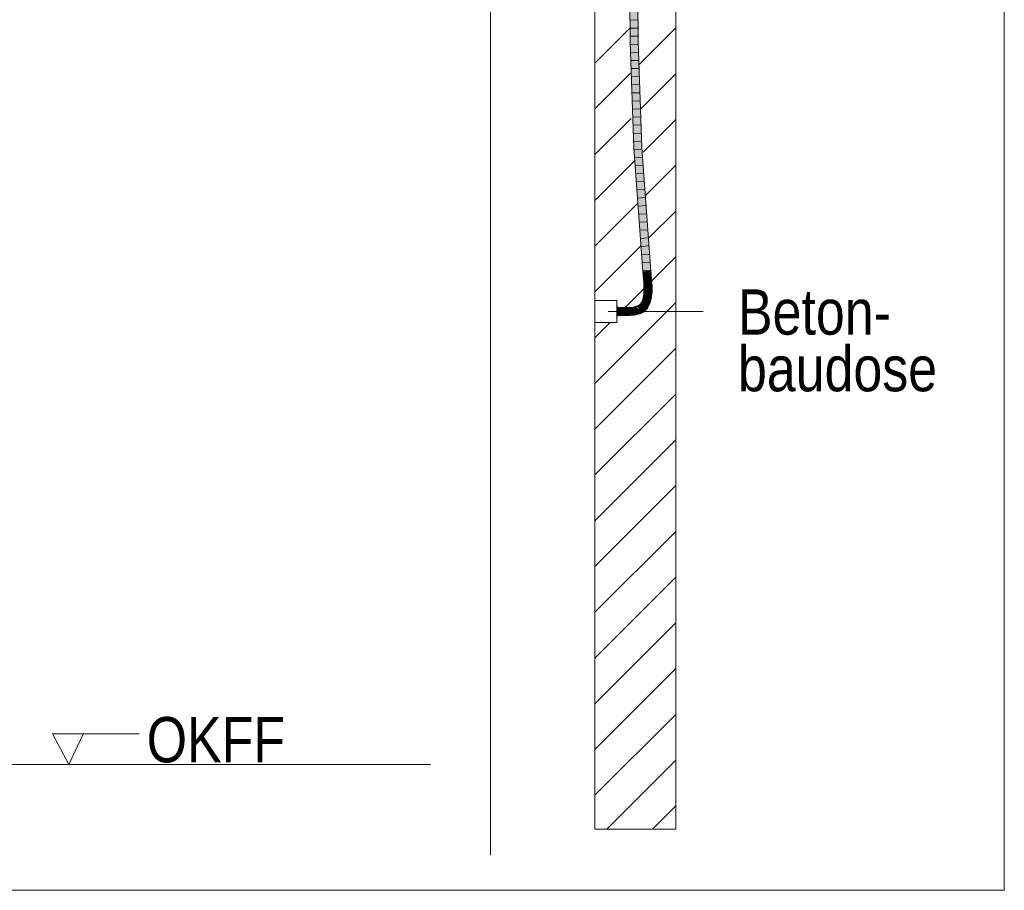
# Model space of a CAD drawing. Extents: x -620 to 300, y 62 to 1107.
# Tile 136 of 256: x 237 to 268, y 616 to 643. Entities that reach past the tile are written whole.
import ezdxf
from ezdxf.lldxf.tags import DXFTag

# ---------------------------------------------------------------- set-up
doc = ezdxf.new("R2010")
doc.units = 0
doc.layers.get('0').update_dxf_attribs({"lineweight": 35})
for name, color, linetype, lineweight, true_color in [('E_Betonbaudose', 1, 'Continuous', 13, 0xff0000), ('E_Detail_Beschriftung', 7, 'Continuous', 13, 0x009900), ('E_Detail_Wandschraffur', 7, 'Continuous', 5, 0xc0c0c0), ('E_Leerrohr 25-A06G9G0X8I', 7, 'Continuous', 9, 0xff8000), ('E_Leerrohr 25-Shading', 7, 'Continuous', 9, 0xff8000)]:
    doc.layers.add(name, color=color, linetype=linetype, lineweight=lineweight, true_color=true_color)
doc.layers.add('E_Detail_Linie_Text_Bem', color=7, linetype='Continuous', lineweight=13)
doc.styles.get("Standard").update_dxf_attribs({"font": 'ARIALN.TTF'})
tags = doc.linetypes.add('fein_strichliert', pattern=[4, 1, -2, 1]).pattern_tags.tags
tags[8:9] = [DXFTag(74, 4), DXFTag(75, 0), DXFTag(340, '0'), DXFTag(46, 0.0), DXFTag(50, 0.0), DXFTag(44, 0.0), DXFTag(45, 0.0)]
tags[6:7] = [DXFTag(74, 4), DXFTag(75, 0), DXFTag(340, '0'), DXFTag(46, 0.0), DXFTag(50, 0.0), DXFTag(44, 0.0), DXFTag(45, 0.0)]
tags[4:5] = [DXFTag(74, 4), DXFTag(75, 0), DXFTag(340, '0'), DXFTag(46, 0.0), DXFTag(50, 0.0), DXFTag(44, 0.0), DXFTag(45, 0.0)]
tags = doc.linetypes.add('fein_strichliert-A06G9G0V8I', pattern=[4, 1, -2, 1]).pattern_tags.tags
tags[8:9] = [DXFTag(74, 4), DXFTag(75, 0), DXFTag(340, '0'), DXFTag(46, 0.0), DXFTag(50, 0.0), DXFTag(44, 0.0), DXFTag(45, 0.0)]
tags[6:7] = [DXFTag(74, 4), DXFTag(75, 0), DXFTag(340, '0'), DXFTag(46, 0.0), DXFTag(50, 0.0), DXFTag(44, 0.0), DXFTag(45, 0.0)]
tags[4:5] = [DXFTag(74, 4), DXFTag(75, 0), DXFTag(340, '0'), DXFTag(46, 0.0), DXFTag(50, 0.0), DXFTag(44, 0.0), DXFTag(45, 0.0)]
tags = doc.linetypes.add('STRICHPUNKT2-A06G9G0Y8I', pattern=[12.7, 6.35, -3.175, 0, -3.175]).pattern_tags.tags
tags[10:11] = [DXFTag(74, 4), DXFTag(75, 0), DXFTag(340, '0'), DXFTag(46, 0.0), DXFTag(50, 0.0), DXFTag(44, 0.0), DXFTag(45, 0.0)]
tags[8:9] = [DXFTag(74, 4), DXFTag(75, 0), DXFTag(340, '0'), DXFTag(46, 0.0), DXFTag(50, 0.0), DXFTag(44, 0.0), DXFTag(45, 0.0)]
tags[6:7] = [DXFTag(74, 4), DXFTag(75, 0), DXFTag(340, '0'), DXFTag(46, 0.0), DXFTag(50, 0.0), DXFTag(44, 0.0), DXFTag(45, 0.0)]
tags[4:5] = [DXFTag(74, 4), DXFTag(75, 0), DXFTag(340, '0'), DXFTag(46, 0.0), DXFTag(50, 0.0), DXFTag(44, 0.0), DXFTag(45, 0.0)]

# ---------------------------------------------------------------- blocks, each defined once
blk = doc.blocks.new('Shading-A06G9FMP8I', base_point=(188.199, 722.684))
at = {"layer": 'E_Leerrohr 25-Shading', "color": 43, "true_color": 0xd7ab7f}
for points in [[(256.239, 644.302), (256.246, 642.156), (256.275, 644.588), (256.282, 642.157)], [(256.452, 644.38), (256.459, 642.16), (256.49, 644.008), (256.496, 642.161)], [(256.361, 638.877), (256.398, 638.879), (256.246, 642.156), (256.282, 642.157)], [(256.574, 638.889), (256.611, 638.891), (256.459, 642.16), (256.496, 642.161)], [(256.642, 635.073), (256.679, 635.076), (256.361, 638.877), (256.398, 638.879)], [(256.855, 635.089), (256.891, 635.092), (256.574, 638.889), (256.611, 638.891)], [(256.664, 634.827), (256.7, 634.83), (256.642, 635.073), (256.679, 635.076)], [(256.671, 634.71), (256.708, 634.712), (256.664, 634.827), (256.7, 634.83)], [(256.876, 634.844), (256.913, 634.847), (256.855, 635.089), (256.891, 635.092)], [(256.885, 634.721), (256.921, 634.723), (256.876, 634.844), (256.913, 634.847)], [(256.708, 634.712), (256.671, 634.71), (256.71, 634.636), (256.674, 634.634)], [(256.674, 634.634), (256.676, 634.595), (256.71, 634.636), (256.711, 634.596)], [(256.71, 634.523), (256.677, 634.523), (256.707, 634.452), (256.675, 634.454)], [(256.711, 634.596), (256.676, 634.595), (256.71, 634.523), (256.677, 634.523)], [(256.712, 634.523), (256.71, 634.523), (256.709, 634.452), (256.707, 634.452)], [(256.709, 634.452), (256.712, 634.452), (256.712, 634.523), (256.713, 634.523)], [(256.712, 634.596), (256.711, 634.596), (256.712, 634.523), (256.71, 634.523)], [(256.712, 634.523), (256.713, 634.523), (256.712, 634.596), (256.713, 634.596)], [(256.885, 634.721), (256.888, 634.647), (256.921, 634.723), (256.924, 634.649)], [(256.888, 634.647), (256.889, 634.601), (256.924, 634.649), (256.926, 634.602)], [(256.888, 634.445), (256.925, 634.443), (256.89, 634.522), (256.927, 634.522)], [(256.89, 634.522), (256.927, 634.522), (256.889, 634.601), (256.926, 634.602)], [(256.662, 634.211), (256.642, 634.217), (256.643, 634.164), (256.627, 634.17)], [(256.679, 634.264), (256.655, 634.269), (256.662, 634.211), (256.642, 634.217)], [(256.665, 634.21), (256.662, 634.211), (256.645, 634.163), (256.643, 634.164)], [(256.665, 634.21), (256.645, 634.163), (256.67, 634.209), (256.651, 634.161)], [(256.67, 634.209), (256.651, 634.161), (256.674, 634.208), (256.655, 634.16)], [(256.692, 634.322), (256.664, 634.326), (256.679, 634.264), (256.655, 634.269)], [(256.674, 634.208), (256.655, 634.16), (256.675, 634.207), (256.657, 634.159)], [(256.675, 634.207), (256.657, 634.159), (256.677, 634.207), (256.659, 634.158)], [(256.677, 634.207), (256.659, 634.158), (256.677, 634.207), (256.66, 634.158)], [(256.66, 634.158), (256.661, 634.157), (256.677, 634.207)], [(256.681, 634.263), (256.679, 634.264), (256.665, 634.21), (256.662, 634.211)], [(256.701, 634.385), (256.671, 634.388), (256.692, 634.322), (256.664, 634.326)], [(256.681, 634.263), (256.665, 634.21), (256.685, 634.263), (256.67, 634.209)], [(256.685, 634.263), (256.67, 634.209), (256.689, 634.262), (256.674, 634.208)], [(256.707, 634.452), (256.675, 634.454), (256.701, 634.385), (256.671, 634.388)], [(256.689, 634.262), (256.674, 634.208), (256.69, 634.262), (256.675, 634.207)], [(256.69, 634.262), (256.675, 634.207), (256.691, 634.262), (256.677, 634.207)], [(256.677, 634.207), (256.677, 634.207), (256.691, 634.262)], [(256.694, 634.322), (256.692, 634.322), (256.681, 634.263), (256.679, 634.264)], [(256.694, 634.322), (256.681, 634.263), (256.698, 634.321), (256.685, 634.263)], [(256.698, 634.321), (256.685, 634.263), (256.7, 634.321), (256.689, 634.262)], [(256.7, 634.321), (256.689, 634.262), (256.701, 634.321), (256.69, 634.262)], [(256.69, 634.262), (256.691, 634.262), (256.701, 634.321)], [(256.703, 634.385), (256.701, 634.385), (256.694, 634.322), (256.692, 634.322)], [(256.703, 634.385), (256.694, 634.322), (256.706, 634.385), (256.698, 634.321)], [(256.706, 634.385), (256.698, 634.321), (256.708, 634.385), (256.7, 634.321)], [(256.7, 634.321), (256.701, 634.321), (256.708, 634.385)], [(256.709, 634.452), (256.707, 634.452), (256.703, 634.385), (256.701, 634.385)], [(256.709, 634.452), (256.703, 634.385), (256.711, 634.452), (256.706, 634.385)], [(256.706, 634.385), (256.708, 634.385), (256.711, 634.452), (256.712, 634.452)], [(256.848, 634.159), (256.883, 634.149), (256.864, 634.226), (256.9, 634.219)], [(256.864, 634.226), (256.9, 634.219), (256.876, 634.297), (256.912, 634.292)], [(256.876, 634.297), (256.912, 634.292), (256.884, 634.37), (256.92, 634.367)], [(256.884, 634.37), (256.92, 634.367), (256.888, 634.445), (256.925, 634.443)], [(255.975, 633.958), (255.847, 633.959), (255.975, 633.948), (255.847, 633.959)], [(255.847, 633.959), (255.847, 633.923), (255.975, 633.948), (255.974, 633.922)], [(256.104, 633.92), (256.042, 633.943), (255.974, 633.922), (255.975, 633.948)], [(256.104, 633.957), (255.975, 633.958), (256.104, 633.955), (255.975, 633.957)], [(256.042, 633.943), (256.003, 633.957), (255.975, 633.948), (255.975, 633.957)], [(256.104, 633.955), (256.003, 633.957), (256.104, 633.946)], [(256.104, 633.946), (256.003, 633.957), (256.104, 633.938), (256.042, 633.943)], [(256.042, 633.943), (256.104, 633.92), (256.104, 633.938)], [(256.173, 633.942), (256.229, 633.96), (256.104, 633.955), (256.217, 633.959)], [(256.217, 633.959), (256.104, 633.957), (256.104, 633.955)], [(256.173, 633.942), (256.104, 633.955), (256.104, 633.946)], [(256.104, 633.946), (256.104, 633.938), (256.173, 633.942), (256.152, 633.935)], [(256.152, 633.935), (256.104, 633.938), (256.128, 633.928), (256.104, 633.928)], [(256.128, 633.928), (256.104, 633.92), (256.231, 633.926), (256.231, 633.923)], [(256.104, 633.928), (256.104, 633.92), (256.128, 633.928)], [(256.152, 633.935), (256.128, 633.928), (256.23, 633.932), (256.231, 633.926)], [(256.23, 633.932), (256.23, 633.938), (256.152, 633.935), (256.173, 633.942)], [(256.23, 633.938), (256.229, 633.96), (256.173, 633.942)], [(256.343, 633.97), (256.229, 633.96), (256.347, 633.941), (256.23, 633.938)], [(256.347, 633.941), (256.23, 633.938), (256.348, 633.937), (256.23, 633.932)], [(256.348, 633.937), (256.23, 633.932), (256.348, 633.934), (256.231, 633.926)], [(256.231, 633.926), (256.231, 633.923), (256.348, 633.934)], [(256.37, 633.944), (256.445, 633.993), (256.347, 633.941), (256.343, 633.97)], [(256.363, 633.94), (256.37, 633.944), (256.348, 633.937), (256.347, 633.941)], [(256.348, 633.934), (256.357, 633.936), (256.348, 633.937), (256.363, 633.94)], [(256.348, 633.937), (256.348, 633.934), (256.348, 633.934)], [(256.423, 633.961), (256.357, 633.936), (256.452, 633.964), (256.454, 633.957)], [(256.363, 633.94), (256.357, 633.936), (256.372, 633.942)], [(256.386, 633.947), (256.37, 633.944), (256.372, 633.942), (256.363, 633.94)], [(256.45, 633.971), (256.445, 633.993), (256.386, 633.947), (256.37, 633.944)], [(256.45, 633.971), (256.423, 633.961), (256.452, 633.964)], [(256.479, 634.005), (256.445, 633.993), (256.484, 633.993), (256.45, 633.971)], [(256.487, 633.974), (256.464, 633.98), (256.452, 633.964), (256.45, 633.971)], [(256.491, 633.972), (256.487, 633.974), (256.453, 633.961), (256.452, 633.964)], [(256.454, 633.957), (256.493, 633.972), (256.453, 633.961), (256.491, 633.972)], [(256.484, 633.993), (256.464, 633.98), (256.488, 633.985)], [(256.488, 633.985), (256.464, 633.98), (256.492, 633.975), (256.487, 633.974)], [(256.511, 634.021), (256.479, 634.005), (256.512, 634.019), (256.484, 633.993)], [(256.519, 634.009), (256.484, 633.993), (256.52, 634.005)], [(256.52, 634.005), (256.484, 633.993), (256.522, 634.002), (256.5, 633.995)], [(256.5, 633.995), (256.484, 633.993), (256.486, 633.99)], [(256.488, 633.985), (256.526, 633.996), (256.486, 633.99), (256.5, 633.995)], [(256.492, 633.975), (256.487, 633.974), (256.493, 633.973), (256.491, 633.972)], [(256.526, 633.996), (256.488, 633.985), (256.529, 633.991), (256.492, 633.975)], [(256.497, 634.006), (256.491, 634), (256.517, 634.012), (256.519, 634.009)], [(256.491, 633.972), (256.493, 633.972), (256.493, 633.973)], [(256.529, 633.991), (256.492, 633.975), (256.53, 633.99), (256.493, 633.973)], [(256.517, 634.012), (256.515, 634.015), (256.497, 634.006), (256.503, 634.011)], [(256.5, 633.995), (256.526, 633.996), (256.522, 634.002)], [(256.515, 634.015), (256.512, 634.019), (256.503, 634.011)], [(256.516, 634.024), (256.511, 634.021), (256.512, 634.019)], [(256.513, 634.021), (256.512, 634.019), (256.537, 634.026), (256.516, 634.015)], [(256.516, 634.015), (256.512, 634.019), (256.515, 634.015)], [(256.539, 634.033), (256.541, 634.042), (256.513, 634.021), (256.516, 634.024)], [(256.513, 634.021), (256.537, 634.026), (256.539, 634.033)], [(256.515, 634.015), (256.517, 634.012), (256.516, 634.015), (256.519, 634.013)], [(256.537, 634.026), (256.516, 634.015), (256.536, 634.022), (256.519, 634.013)], [(256.519, 634.013), (256.517, 634.012), (256.521, 634.01), (256.519, 634.009)], [(256.536, 634.022), (256.519, 634.013), (256.536, 634.017), (256.521, 634.01)], [(256.521, 634.01), (256.519, 634.009), (256.524, 634.007), (256.52, 634.005)], [(256.524, 634.007), (256.52, 634.005), (256.527, 634.004), (256.522, 634.002)], [(256.536, 634.017), (256.521, 634.01), (256.535, 634.013), (256.524, 634.007)], [(256.522, 634.002), (256.526, 633.996), (256.527, 634.004), (256.532, 633.999)], [(256.535, 634.013), (256.524, 634.007), (256.534, 634.008), (256.527, 634.004)], [(256.526, 633.996), (256.529, 633.991), (256.532, 633.999), (256.53, 633.992)], [(256.534, 634.008), (256.527, 634.004), (256.533, 634.003), (256.529, 634.001)], [(256.529, 634.001), (256.532, 633.999), (256.533, 634.003)], [(256.529, 633.991), (256.53, 633.99), (256.53, 633.992)], [(256.564, 634.013), (256.563, 634.014), (256.53, 633.992), (256.532, 633.999)], [(256.53, 633.99), (256.564, 634.013), (256.53, 633.992)], [(256.533, 634.003), (256.532, 633.999), (256.56, 634.018), (256.563, 634.014)], [(256.558, 634.021), (256.534, 634.008), (256.56, 634.018), (256.533, 634.003)], [(256.556, 634.024), (256.535, 634.013), (256.558, 634.021), (256.534, 634.008)], [(256.553, 634.026), (256.536, 634.017), (256.556, 634.024), (256.535, 634.013)], [(256.549, 634.032), (256.537, 634.026), (256.551, 634.029), (256.536, 634.022)], [(256.551, 634.029), (256.536, 634.022), (256.553, 634.026), (256.536, 634.017)], [(256.539, 634.033), (256.537, 634.026), (256.545, 634.036), (256.549, 634.032)], [(256.545, 634.036), (256.541, 634.042), (256.539, 634.033)], [(256.541, 634.042), (256.566, 634.06), (256.554, 634.054), (256.566, 634.063)], [(256.541, 634.042), (256.566, 634.06), (256.541, 634.042)], [(256.541, 634.042), (256.546, 634.037), (256.566, 634.06), (256.567, 634.052)], [(256.546, 634.037), (256.541, 634.042), (256.545, 634.036)], [(256.545, 634.036), (256.549, 634.032), (256.546, 634.037), (256.551, 634.033)], [(256.567, 634.052), (256.546, 634.037), (256.567, 634.045), (256.551, 634.033)], [(256.551, 634.033), (256.549, 634.032), (256.554, 634.031), (256.551, 634.029)], [(256.567, 634.045), (256.551, 634.033), (256.568, 634.041), (256.554, 634.031)], [(256.554, 634.031), (256.551, 634.029), (256.557, 634.029), (256.553, 634.026)], [(256.557, 634.029), (256.553, 634.026), (256.559, 634.026), (256.556, 634.024)], [(256.566, 634.063), (256.566, 634.066), (256.554, 634.054)], [(256.568, 634.041), (256.554, 634.031), (256.568, 634.037), (256.557, 634.029)], [(256.559, 634.026), (256.556, 634.024), (256.562, 634.024), (256.558, 634.021)], [(256.568, 634.037), (256.557, 634.029), (256.568, 634.033), (256.559, 634.026)], [(256.562, 634.024), (256.558, 634.021), (256.565, 634.022), (256.56, 634.018)], [(256.568, 634.033), (256.559, 634.026), (256.568, 634.029), (256.562, 634.024)], [(256.565, 634.022), (256.56, 634.018), (256.567, 634.02), (256.562, 634.016)], [(256.568, 634.029), (256.562, 634.024), (256.569, 634.025), (256.565, 634.022)], [(256.562, 634.016), (256.563, 634.014), (256.567, 634.02), (256.569, 634.018)], [(256.563, 634.014), (256.564, 634.013), (256.569, 634.018)], [(256.569, 634.025), (256.565, 634.022), (256.569, 634.022), (256.567, 634.02)], [(256.595, 634.091), (256.589, 634.095), (256.568, 634.064), (256.566, 634.066)], [(256.568, 634.064), (256.566, 634.066), (256.566, 634.063)], [(256.566, 634.06), (256.57, 634.063), (256.566, 634.063), (256.568, 634.064)], [(256.575, 634.058), (256.57, 634.063), (256.567, 634.052), (256.566, 634.06)], [(256.567, 634.052), (256.567, 634.045), (256.575, 634.058), (256.58, 634.054)], [(256.58, 634.054), (256.567, 634.045), (256.582, 634.052), (256.568, 634.041)], [(256.567, 634.02), (256.569, 634.018), (256.569, 634.022)], [(256.597, 634.089), (256.595, 634.091), (256.57, 634.063), (256.568, 634.064)], [(256.582, 634.052), (256.568, 634.041), (256.584, 634.049), (256.568, 634.037)], [(256.584, 634.049), (256.568, 634.037), (256.587, 634.047), (256.568, 634.033)], [(256.587, 634.047), (256.568, 634.033), (256.589, 634.045), (256.568, 634.029)], [(256.589, 634.045), (256.568, 634.029), (256.591, 634.044), (256.569, 634.025)], [(256.591, 634.044), (256.569, 634.025), (256.592, 634.042), (256.569, 634.022)], [(256.569, 634.022), (256.569, 634.018), (256.592, 634.042), (256.593, 634.042)], [(256.597, 634.089), (256.57, 634.063), (256.603, 634.086), (256.575, 634.058)], [(256.603, 634.086), (256.575, 634.058), (256.607, 634.082), (256.58, 634.054)], [(256.607, 634.082), (256.58, 634.054), (256.61, 634.081), (256.582, 634.052)], [(256.61, 634.081), (256.582, 634.052), (256.612, 634.079), (256.584, 634.049)], [(256.612, 634.079), (256.584, 634.049), (256.615, 634.078), (256.587, 634.047)], [(256.615, 634.078), (256.587, 634.047), (256.617, 634.076), (256.589, 634.045)], [(256.62, 634.124), (256.609, 634.13), (256.595, 634.091), (256.589, 634.095)], [(256.617, 634.076), (256.589, 634.045), (256.618, 634.075), (256.591, 634.044)], [(256.618, 634.075), (256.591, 634.044), (256.619, 634.075), (256.592, 634.042)], [(256.592, 634.042), (256.593, 634.042), (256.619, 634.075)], [(256.622, 634.123), (256.62, 634.124), (256.597, 634.089), (256.595, 634.091)], [(256.622, 634.123), (256.597, 634.089), (256.628, 634.12), (256.603, 634.086)], [(256.628, 634.12), (256.603, 634.086), (256.633, 634.118), (256.607, 634.082)], [(256.633, 634.118), (256.607, 634.082), (256.635, 634.116), (256.61, 634.081)], [(256.643, 634.164), (256.627, 634.17), (256.62, 634.124), (256.609, 634.13)], [(256.635, 634.116), (256.61, 634.081), (256.637, 634.115), (256.612, 634.079)], [(256.637, 634.115), (256.612, 634.079), (256.639, 634.114), (256.615, 634.078)], [(256.639, 634.114), (256.615, 634.078), (256.641, 634.114), (256.617, 634.076)], [(256.641, 634.114), (256.617, 634.076), (256.642, 634.113), (256.618, 634.075)], [(256.618, 634.075), (256.619, 634.075), (256.642, 634.113)], [(256.645, 634.163), (256.643, 634.164), (256.622, 634.123), (256.62, 634.124)], [(256.645, 634.163), (256.622, 634.123), (256.651, 634.161), (256.628, 634.12)], [(256.651, 634.161), (256.628, 634.12), (256.655, 634.16), (256.633, 634.118)], [(256.655, 634.16), (256.633, 634.118), (256.657, 634.159), (256.635, 634.116)], [(256.657, 634.159), (256.635, 634.116), (256.659, 634.158), (256.637, 634.115)], [(256.659, 634.158), (256.637, 634.115), (256.66, 634.158), (256.639, 634.114)], [(256.66, 634.158), (256.639, 634.114), (256.661, 634.157), (256.641, 634.114)], [(256.641, 634.114), (256.642, 634.113), (256.661, 634.157)], [(256.724, 633.923), (256.676, 633.877), (256.737, 633.912), (256.677, 633.875)], [(256.677, 633.875), (256.699, 633.848), (256.737, 633.912), (256.751, 633.898)], [(256.791, 633.953), (256.735, 633.936), (256.737, 633.912), (256.724, 633.923)], [(256.76, 633.969), (256.735, 633.936), (256.744, 633.943)], [(256.776, 633.968), (256.735, 633.936), (256.794, 633.956), (256.791, 633.953)], [(256.796, 633.955), (256.791, 633.953), (256.751, 633.898), (256.737, 633.912)], [(256.744, 633.943), (256.75, 633.948), (256.765, 633.975), (256.766, 633.974)], [(256.744, 633.943), (256.765, 633.975), (256.76, 633.969)], [(256.758, 633.961), (256.75, 633.948), (256.755, 633.952)], [(256.77, 633.972), (256.766, 633.974), (256.755, 633.952), (256.758, 633.961)], [(256.77, 633.972), (256.755, 633.952), (256.766, 633.96)], [(256.774, 633.99), (256.765, 633.975), (256.766, 633.974)], [(256.766, 633.974), (256.771, 633.978), (256.774, 633.99)], [(256.771, 633.978), (256.766, 633.974), (256.77, 633.972)], [(256.776, 633.968), (256.77, 633.972), (256.766, 633.96)], [(256.776, 633.968), (256.829, 634.017), (256.77, 633.972), (256.771, 633.978)], [(256.771, 633.978), (256.829, 634.017), (256.774, 633.99), (256.799, 634.033)], [(256.771, 633.978), (256.774, 633.99), (256.774, 633.99)], [(256.829, 634.017), (256.776, 633.968), (256.798, 633.959), (256.794, 633.956)], [(256.791, 633.953), (256.796, 633.955), (256.794, 633.956)], [(256.794, 633.956), (256.796, 633.955), (256.798, 633.959)], [(256.829, 634.017), (256.798, 633.959), (256.832, 634.016)], [(256.826, 634.094), (256.799, 634.033), (256.835, 634.024), (256.829, 634.017)], [(256.826, 634.094), (256.86, 634.081), (256.848, 634.159), (256.883, 634.149)], [(256.826, 634.094), (256.835, 634.024), (256.86, 634.081)], [(256.829, 634.017), (256.832, 634.016), (256.835, 634.024)], [(255.847, 633.746), (255.847, 633.709), (255.973, 633.745), (255.972, 633.708)], [(255.973, 633.745), (255.972, 633.708), (256.106, 633.743), (256.106, 633.707)], [(256.106, 633.743), (256.106, 633.707), (256.241, 633.747), (256.243, 633.71)], [(256.375, 633.759), (256.241, 633.747), (256.379, 633.733), (256.243, 633.711)], [(256.243, 633.711), (256.243, 633.71), (256.379, 633.733), (256.381, 633.723)], [(256.499, 633.786), (256.375, 633.759), (256.501, 633.778), (256.379, 633.733)], [(256.379, 633.733), (256.381, 633.723), (256.501, 633.778), (256.508, 633.751)], [(256.532, 633.798), (256.499, 633.786), (256.501, 633.778)], [(256.563, 633.809), (256.532, 633.798), (256.508, 633.751), (256.501, 633.778)], [(256.563, 633.809), (256.508, 633.751), (256.577, 633.775)], [(256.563, 633.809), (256.577, 633.775), (256.62, 633.838), (256.639, 633.806)], [(256.668, 633.871), (256.62, 633.838), (256.699, 633.848), (256.639, 633.806)], [(256.676, 633.877), (256.668, 633.871), (256.677, 633.875)], [(256.668, 633.871), (256.699, 633.848), (256.677, 633.875)]]:
    blk.add_solid(points, dxfattribs=at)
at = {"layer": 'E_Leerrohr 25-Shading', "color": 31, "true_color": 0xfabd7f}
for points in [[(256.275, 644.588), (256.282, 642.157), (256.363, 644.62), (256.371, 642.159)], [(256.363, 644.62), (256.371, 642.159), (256.452, 644.38), (256.459, 642.16)], [(256.398, 638.879), (256.486, 638.884), (256.282, 642.157), (256.371, 642.159)], [(256.371, 642.159), (256.451, 639.881), (256.459, 642.16)], [(256.451, 639.881), (256.486, 638.884), (256.459, 642.16), (256.574, 638.889)], [(256.679, 635.076), (256.767, 635.083), (256.398, 638.879), (256.486, 638.884)], [(256.486, 638.884), (256.626, 636.985), (256.574, 638.889)], [(256.626, 636.985), (256.767, 635.083), (256.574, 638.889), (256.855, 635.089)], [(256.7, 634.83), (256.788, 634.837), (256.679, 635.076), (256.767, 635.083)], [(256.708, 634.712), (256.796, 634.716), (256.7, 634.83), (256.788, 634.837)], [(256.767, 635.083), (256.788, 634.837), (256.855, 635.089), (256.872, 634.844)], [(256.788, 634.837), (256.796, 634.716), (256.872, 634.844), (256.882, 634.721)], [(256.872, 634.844), (256.876, 634.844), (256.855, 635.089)], [(256.882, 634.721), (256.885, 634.721), (256.872, 634.844), (256.876, 634.844)], [(256.713, 634.596), (256.801, 634.599), (256.708, 634.712), (256.796, 634.716)], [(256.712, 634.452), (256.8, 634.449), (256.713, 634.523), (256.802, 634.523)], [(256.713, 634.523), (256.802, 634.523), (256.713, 634.596), (256.801, 634.599)], [(256.796, 634.716), (256.801, 634.599), (256.798, 634.716), (256.805, 634.599)], [(256.798, 634.716), (256.888, 634.647), (256.882, 634.721)], [(256.798, 634.716), (256.805, 634.599), (256.888, 634.647), (256.889, 634.601)], [(256.802, 634.523), (256.8, 634.449), (256.805, 634.522), (256.807, 634.448)], [(256.801, 634.599), (256.802, 634.523), (256.802, 634.599), (256.805, 634.522)], [(256.802, 634.599), (256.805, 634.522), (256.805, 634.599), (256.809, 634.522)], [(256.809, 634.522), (256.89, 634.522), (256.805, 634.599), (256.889, 634.601)], [(256.805, 634.522), (256.807, 634.448), (256.809, 634.522), (256.811, 634.448)], [(256.811, 634.448), (256.888, 634.445), (256.809, 634.522), (256.89, 634.522)], [(256.888, 634.647), (256.885, 634.721), (256.882, 634.721)], [(256.661, 634.157), (256.744, 634.126), (256.677, 634.207), (256.762, 634.183)], [(256.677, 634.207), (256.762, 634.183), (256.691, 634.262), (256.777, 634.244)], [(256.691, 634.262), (256.777, 634.244), (256.701, 634.321), (256.788, 634.309)], [(256.701, 634.321), (256.788, 634.309), (256.708, 634.385), (256.796, 634.377)], [(256.708, 634.385), (256.796, 634.377), (256.712, 634.452), (256.8, 634.449)], [(256.777, 634.244), (256.762, 634.183), (256.765, 634.182)], [(256.768, 634.181), (256.779, 634.244), (256.765, 634.182), (256.777, 634.244)], [(256.773, 634.18), (256.782, 634.243), (256.768, 634.181), (256.779, 634.244)], [(256.783, 634.177), (256.791, 634.241), (256.773, 634.18), (256.782, 634.243)], [(256.788, 634.309), (256.777, 634.244), (256.779, 634.244)], [(256.782, 634.243), (256.79, 634.309), (256.779, 634.244), (256.788, 634.309)], [(256.791, 634.241), (256.796, 634.308), (256.782, 634.243), (256.79, 634.309)], [(256.803, 634.239), (256.791, 634.241), (256.797, 634.173), (256.783, 634.177)], [(256.796, 634.377), (256.788, 634.309), (256.79, 634.309)], [(256.796, 634.308), (256.799, 634.377), (256.79, 634.309), (256.796, 634.377)], [(256.806, 634.306), (256.796, 634.308), (256.803, 634.239), (256.791, 634.241)], [(256.801, 634.449), (256.8, 634.449), (256.799, 634.377), (256.796, 634.377)], [(256.807, 634.376), (256.799, 634.377), (256.806, 634.306), (256.796, 634.308)], [(256.803, 634.239), (256.797, 634.173), (256.809, 634.238), (256.804, 634.171)], [(256.807, 634.448), (256.801, 634.449), (256.807, 634.376), (256.799, 634.377)], [(256.806, 634.306), (256.803, 634.239), (256.811, 634.306), (256.809, 634.238)], [(256.804, 634.171), (256.848, 634.159), (256.809, 634.238), (256.864, 634.226)], [(256.807, 634.376), (256.806, 634.306), (256.812, 634.376), (256.811, 634.306)], [(256.807, 634.448), (256.807, 634.376), (256.811, 634.448), (256.812, 634.376)], [(256.809, 634.238), (256.864, 634.226), (256.811, 634.306), (256.876, 634.297)], [(256.812, 634.376), (256.884, 634.37), (256.811, 634.448), (256.888, 634.445)], [(256.811, 634.306), (256.876, 634.297), (256.812, 634.376), (256.884, 634.37)], [(255.847, 633.923), (255.847, 633.834), (255.974, 633.922), (255.973, 633.833)], [(256.105, 633.836), (256.104, 633.92), (255.974, 633.835), (255.974, 633.922)], [(256.105, 633.836), (256.216, 633.834), (256.104, 633.92), (256.23, 633.918)], [(256.236, 633.835), (256.231, 633.918), (256.216, 633.834), (256.23, 633.918)], [(256.231, 633.918), (256.231, 633.923), (256.23, 633.918)], [(256.35, 633.924), (256.348, 633.934), (256.231, 633.923)], [(256.351, 633.914), (256.35, 633.924), (256.231, 633.918), (256.231, 633.923)], [(256.231, 633.918), (256.236, 633.835), (256.351, 633.914), (256.362, 633.847)], [(256.404, 633.911), (256.357, 633.936), (256.351, 633.914), (256.348, 633.934)], [(256.476, 633.872), (256.404, 633.911), (256.362, 633.847), (256.351, 633.914)], [(256.454, 633.957), (256.357, 633.936), (256.464, 633.92)], [(256.464, 633.92), (256.357, 633.936), (256.467, 633.907), (256.404, 633.911)], [(256.404, 633.911), (256.476, 633.872), (256.467, 633.907)], [(256.496, 633.965), (256.493, 633.972), (256.454, 633.957)], [(256.521, 633.907), (256.454, 633.957), (256.464, 633.92)], [(256.464, 633.92), (256.476, 633.872), (256.521, 633.907), (256.528, 633.89)], [(256.531, 633.984), (256.53, 633.99), (256.493, 633.972)], [(256.496, 633.965), (256.533, 633.971), (256.493, 633.972), (256.531, 633.984)], [(256.546, 633.899), (256.533, 633.971), (256.521, 633.907), (256.496, 633.965)], [(256.521, 633.907), (256.528, 633.89), (256.546, 633.899)], [(256.595, 633.859), (256.546, 633.899), (256.545, 633.852), (256.528, 633.89)], [(256.564, 634.013), (256.53, 633.99), (256.592, 633.979), (256.54, 633.972)], [(256.54, 633.972), (256.53, 633.99), (256.533, 633.971)], [(256.575, 633.914), (256.54, 633.972), (256.546, 633.899), (256.533, 633.971)], [(256.54, 633.972), (256.575, 633.914), (256.592, 633.979), (256.62, 633.945)], [(256.575, 633.914), (256.546, 633.899), (256.581, 633.904)], [(256.581, 633.904), (256.546, 633.899), (256.607, 633.86), (256.595, 633.859)], [(256.569, 634.018), (256.564, 634.013), (256.659, 633.982), (256.62, 633.945)], [(256.599, 634.036), (256.593, 634.042), (256.571, 634.018), (256.569, 634.018)], [(256.569, 634.018), (256.659, 633.982), (256.659, 633.982)], [(256.582, 634.013), (256.611, 634.026), (256.571, 634.018), (256.599, 634.036)], [(256.636, 633.926), (256.62, 633.945), (256.581, 633.904), (256.575, 633.914)], [(256.636, 633.926), (256.581, 633.904), (256.629, 633.913)], [(256.644, 633.915), (256.581, 633.904), (256.668, 633.871), (256.607, 633.86)], [(256.601, 634.005), (256.626, 634.012), (256.582, 634.013), (256.611, 634.026)], [(256.625, 634.07), (256.619, 634.075), (256.593, 634.042)], [(256.599, 634.036), (256.639, 634.061), (256.593, 634.042), (256.625, 634.07)], [(256.611, 634.026), (256.662, 634.046), (256.599, 634.036), (256.639, 634.061)], [(256.659, 633.982), (256.626, 634.012), (256.601, 634.005)], [(256.688, 634.028), (256.662, 634.046), (256.626, 634.012), (256.611, 634.026)], [(256.665, 634.076), (256.642, 634.113), (256.639, 634.061), (256.619, 634.075)], [(256.659, 633.982), (256.659, 633.982), (256.636, 633.926), (256.62, 633.945)], [(256.626, 634.012), (256.659, 633.982), (256.688, 634.028), (256.692, 634.025)], [(256.644, 633.915), (256.636, 633.926), (256.629, 633.913)], [(256.715, 633.931), (256.659, 633.982), (256.644, 633.915), (256.636, 633.926)], [(256.662, 634.046), (256.68, 634.052), (256.639, 634.061), (256.665, 634.076)], [(256.642, 634.113), (256.72, 634.073), (256.661, 634.157), (256.744, 634.126)], [(256.688, 634.089), (256.642, 634.113), (256.665, 634.076)], [(256.644, 633.915), (256.676, 633.877), (256.715, 633.931), (256.724, 633.923)], [(256.644, 633.915), (256.668, 633.871), (256.676, 633.877)], [(256.729, 633.947), (256.692, 634.025), (256.715, 633.931), (256.659, 633.982)], [(256.695, 634.029), (256.68, 634.052), (256.688, 634.028), (256.662, 634.046)], [(256.716, 634.066), (256.72, 634.073), (256.665, 634.076), (256.688, 634.089)], [(256.716, 634.066), (256.665, 634.076), (256.68, 634.052)], [(256.68, 634.052), (256.695, 634.029), (256.716, 634.066)], [(256.688, 634.028), (256.692, 634.025), (256.695, 634.029)], [(256.746, 634.059), (256.72, 634.073), (256.728, 634), (256.692, 634.025)], [(256.744, 633.99), (256.692, 634.025), (256.729, 633.947)], [(256.729, 633.947), (256.715, 633.931), (256.725, 633.934)], [(256.715, 633.931), (256.724, 633.923), (256.735, 633.936)], [(256.755, 634.121), (256.744, 634.126), (256.739, 634.063), (256.72, 634.073)], [(256.735, 633.936), (256.729, 633.947), (256.725, 633.934)], [(256.744, 633.99), (256.761, 634.052), (256.728, 634), (256.746, 634.059)], [(256.76, 633.969), (256.763, 633.977), (256.729, 633.947), (256.744, 633.99)], [(256.76, 633.969), (256.729, 633.947), (256.735, 633.936)], [(256.746, 634.059), (256.761, 634.119), (256.739, 634.063), (256.755, 634.121)], [(256.765, 634.182), (256.762, 634.183), (256.75, 634.123), (256.744, 634.126)], [(256.778, 634.043), (256.761, 634.052), (256.763, 633.977), (256.744, 633.99)], [(256.761, 634.052), (256.773, 634.114), (256.746, 634.059), (256.761, 634.119)], [(256.755, 634.121), (256.768, 634.181), (256.75, 634.123), (256.765, 634.182)], [(256.761, 634.119), (256.773, 634.18), (256.755, 634.121), (256.768, 634.181)], [(256.765, 633.975), (256.763, 633.977), (256.76, 633.969)], [(256.773, 634.114), (256.783, 634.177), (256.761, 634.119), (256.773, 634.18)], [(256.789, 634.108), (256.773, 634.114), (256.778, 634.043), (256.761, 634.052)], [(256.778, 634.043), (256.763, 633.977), (256.774, 633.99), (256.765, 633.975)], [(256.797, 634.173), (256.783, 634.177), (256.789, 634.108), (256.773, 634.114)], [(256.778, 634.043), (256.774, 633.99), (256.785, 634.04)], [(256.774, 633.99), (256.799, 634.033), (256.785, 634.04)], [(256.789, 634.108), (256.778, 634.043), (256.796, 634.105), (256.785, 634.04)], [(256.785, 634.04), (256.799, 634.033), (256.796, 634.105), (256.826, 634.094)], [(256.797, 634.173), (256.789, 634.108), (256.804, 634.171), (256.796, 634.105)], [(256.796, 634.105), (256.826, 634.094), (256.804, 634.171), (256.848, 634.159)], [(255.847, 633.834), (255.847, 633.746), (255.973, 633.833), (255.973, 633.745)], [(255.974, 633.834), (255.973, 633.833), (256.105, 633.834), (256.105, 633.832)], [(255.973, 633.833), (255.973, 633.745), (256.105, 633.832), (256.106, 633.743)], [(256.105, 633.834), (256.105, 633.836), (255.974, 633.834), (255.974, 633.835)], [(256.216, 633.834), (256.105, 633.836), (256.105, 633.834)], [(256.105, 633.832), (256.106, 633.743), (256.236, 633.835), (256.241, 633.747)], [(256.105, 633.834), (256.105, 633.832), (256.216, 633.834)], [(256.362, 633.847), (256.236, 633.835), (256.365, 633.826), (256.236, 633.834)], [(256.236, 633.834), (256.241, 633.747), (256.365, 633.826), (256.375, 633.759)], [(256.483, 633.846), (256.476, 633.872), (256.363, 633.838), (256.362, 633.847)], [(256.493, 633.807), (256.483, 633.846), (256.365, 633.826), (256.363, 633.838)], [(256.365, 633.826), (256.375, 633.759), (256.493, 633.807), (256.499, 633.786)], [(256.528, 633.89), (256.476, 633.872), (256.477, 633.869)], [(256.483, 633.846), (256.53, 633.85), (256.477, 633.869), (256.528, 633.89)], [(256.532, 633.798), (256.53, 633.85), (256.493, 633.807), (256.483, 633.846)], [(256.493, 633.807), (256.499, 633.786), (256.532, 633.798)], [(256.545, 633.852), (256.528, 633.89), (256.53, 633.85)], [(256.563, 633.809), (256.545, 633.852), (256.532, 633.798), (256.53, 633.85)], [(256.62, 633.838), (256.595, 633.859), (256.563, 633.809), (256.545, 633.852)], [(256.595, 633.859), (256.62, 633.838), (256.607, 633.86)], [(256.607, 633.86), (256.62, 633.838), (256.668, 633.871)]]:
    blk.add_solid(points, dxfattribs=at)
at = {"layer": 'E_Leerrohr 25-Shading', "color": 31, "true_color": 0xecb67f}
for points in [[(255.847, 633.834), (255.847, 634.024), (255.841, 633.834), (255.841, 634.024)], [(256.241, 633.834), (256.241, 633.959), (255.847, 633.834), (255.847, 633.959)], [(255.847, 633.644), (255.847, 633.834), (255.841, 633.644), (255.841, 633.834)], [(256.241, 633.709), (256.241, 633.834), (255.847, 633.709), (255.847, 633.834)]]:
    blk.add_solid(points, dxfattribs=at)
blk = doc.blocks.new('Referenz-A06G9G0Z8I')
at = {"layer": 'E_Betonbaudose', "linetype": 'Continuous', "ltscale": 0.13}
for p, q in [((255.161, 633.494), (255.161, 634.174)), ((255.161, 634.174), (255.841, 634.174)), ((255.841, 634.174), (255.841, 633.494)), ((255.841, 633.494), (255.161, 633.494))]:
    blk.add_line(p, q, dxfattribs=at)
at = {"layer": 'E_Detail_Linie_Text_Bem', "linetype": 'fein_strichliert-A06G9G0V8I', "ltscale": 0.65}
for p, q in [((267.814, 615.945), (267.814, 677.262)), ((251.933, 617.026), (251.933, 669.906)), ((205.045, 615.945), (264.788, 615.945)), ((264.788, 615.945), (267.814, 615.945))]:
    blk.add_line(p, q, dxfattribs=at)
at = {"layer": 'E_Detail_Linie_Text_Bem', "linetype": 'Continuous', "ltscale": 0.13}
for p, q in [((257.661, 657.834), (257.661, 617.834)), ((255.161, 617.834), (255.161, 645.834)), ((213.061, 619.834), (250.074, 619.834)), ((257.661, 617.834), (255.161, 617.834))]:
    blk.add_line(p, q, dxfattribs=at)
at = {"layer": 'E_Detail_Linie_Text_Bem', "color": 0, "linetype": 'Continuous', "ltscale": 0.13}
for p, q in [((255.567, 633.834), (258.505, 633.834)), ((238.901, 619.834), (238.392, 620.784)), ((238.392, 620.784), (241.076, 620.784)), ((239.359, 620.788), (238.901, 619.834))]:
    blk.add_line(p, q, dxfattribs=at)
at = {"layer": 'E_Detail_Wandschraffur', "linetype": 'fein_strichliert', "ltscale": 0.13}
for p, q in [((255.161, 641.508), (256.241, 642.589)), ((256.571, 640.09), (257.661, 641.18)), ((255.161, 638.68), (256.282, 639.801)), ((256.725, 637.416), (257.661, 638.352)), ((255.161, 635.852), (256.495, 637.186)), ((256.92, 634.782), (257.661, 635.523)), ((256.098, 633.959), (256.668, 634.53)), ((255.841, 633.703), (255.848, 633.71)), ((255.161, 633.023), (255.633, 633.494)), ((255.161, 630.195), (257.661, 632.695)), ((255.161, 627.366), (257.661, 629.866)), ((255.161, 624.538), (257.661, 627.038)), ((255.161, 621.709), (257.661, 624.209)), ((255.161, 618.881), (257.661, 621.381)), ((256.943, 617.834), (257.661, 618.553))]:
    blk.add_line(p, q, dxfattribs=at)
at = {"layer": 'E_Detail_Wandschraffur', "linetype": 'ByBlock', "ltscale": 0.13}
for p, q in [((256.533, 641.466), (257.661, 642.594)), ((255.161, 640.094), (256.262, 641.195)), ((256.65, 638.755), (257.661, 639.766)), ((255.161, 637.266), (256.387, 638.492)), ((256.821, 636.098), (257.661, 636.937)), ((255.161, 634.437), (256.571, 635.847)), ((255.161, 631.609), (257.661, 634.109)), ((255.161, 628.78), (257.661, 631.28)), ((255.161, 625.952), (257.661, 628.452)), ((255.161, 623.124), (257.661, 625.624)), ((255.161, 620.295), (257.661, 622.795)), ((255.529, 617.834), (257.661, 619.967))]:
    blk.add_line(p, q, dxfattribs=at)
at = {"layer": 'E_Leerrohr 25-A06G9G0X8I', "linetype": 'Continuous', "ltscale": 0.13}
for p, q in [((256.246, 642.156), (256.236, 645.161)), ((256.496, 642.161), (256.486, 645.16)), ((256.486, 642.841), (256.251, 642.838)), ((256.487, 642.592), (256.252, 642.588)), ((256.361, 638.877), (256.246, 642.156)), ((256.488, 642.342), (256.253, 642.338)), ((256.611, 638.891), (256.496, 642.161)), ((256.49, 642.092), (256.256, 642.087)), ((256.499, 641.843), (256.264, 641.837)), ((256.508, 641.593), (256.273, 641.587)), ((256.517, 641.344), (256.282, 641.337)), ((256.526, 641.094), (256.291, 641.087)), ((256.534, 640.845), (256.3, 640.837)), ((256.543, 640.595), (256.308, 640.586)), ((256.552, 640.346), (256.317, 640.336)), ((256.561, 640.096), (256.326, 640.086)), ((256.57, 639.847), (256.335, 639.836)), ((256.578, 639.597), (256.344, 639.586)), ((256.587, 639.348), (256.353, 639.336)), ((256.596, 639.098), (256.361, 639.085)), ((256.642, 635.073), (256.361, 638.877)), ((256.606, 638.849), (256.372, 638.835)), ((256.891, 635.092), (256.611, 638.891)), ((256.625, 638.599), (256.39, 638.586)), ((256.643, 638.35), (256.409, 638.336)), ((256.662, 638.101), (256.427, 638.087)), ((256.68, 637.852), (256.445, 637.838)), ((256.698, 637.603), (256.464, 637.588)), ((256.717, 637.353), (256.482, 637.339)), ((256.735, 637.104), (256.501, 637.089)), ((256.754, 636.855), (256.519, 636.84)), ((256.772, 636.606), (256.538, 636.59)), ((256.79, 636.357), (256.556, 636.341)), ((256.809, 636.108), (256.574, 636.091)), ((256.827, 635.858), (256.593, 635.842)), ((256.846, 635.609), (256.611, 635.592)), ((256.864, 635.36), (256.63, 635.343)), ((256.664, 634.827), (256.642, 635.073)), ((256.882, 635.111), (256.648, 635.093)), ((256.671, 634.71), (256.664, 634.827)), ((256.904, 634.862), (256.67, 634.844)), ((256.913, 634.847), (256.891, 635.092)), ((256.921, 634.723), (256.913, 634.847)), ((256.676, 634.595), (256.671, 634.71)), ((256.675, 634.454), (256.677, 634.523)), ((256.677, 634.523), (256.676, 634.595)), ((256.918, 634.607), (256.683, 634.6)), ((256.926, 634.602), (256.921, 634.723)), ((256.925, 634.443), (256.927, 634.522)), ((256.927, 634.522), (256.926, 634.602)), ((256.627, 634.17), (256.642, 634.217)), ((256.642, 634.217), (256.655, 634.269)), ((256.655, 634.269), (256.664, 634.326)), ((256.664, 634.326), (256.671, 634.388)), ((256.671, 634.388), (256.675, 634.454)), ((256.91, 634.342), (256.676, 634.366)), ((256.883, 634.149), (256.9, 634.219)), ((256.9, 634.219), (256.912, 634.292)), ((256.912, 634.292), (256.92, 634.367)), ((256.92, 634.367), (256.925, 634.443)), ((255.847, 634.024), (255.841, 634.024)), ((255.841, 633.913), (255.841, 634.024)), ((255.841, 633.756), (255.841, 633.913)), ((255.847, 633.913), (255.847, 634.024)), ((255.847, 633.709), (255.847, 633.959)), ((255.847, 633.959), (255.975, 633.958)), ((256.241, 633.959), (255.847, 633.959)), ((255.847, 633.886), (255.847, 633.959)), ((255.847, 633.756), (255.847, 633.913)), ((255.975, 633.958), (256.104, 633.957)), ((256.098, 633.714), (256.096, 633.949)), ((256.104, 633.957), (256.229, 633.96)), ((256.229, 633.96), (256.343, 633.97)), ((256.241, 633.886), (256.241, 633.959)), ((256.363, 633.729), (256.33, 633.962)), ((256.343, 633.97), (256.445, 633.993)), ((256.445, 633.993), (256.479, 634.005)), ((256.479, 634.005), (256.511, 634.021)), ((256.511, 634.021), (256.541, 634.042)), ((256.646, 633.82), (256.52, 634.019)), ((256.541, 634.042), (256.566, 634.066)), ((256.566, 634.066), (256.589, 634.095)), ((256.589, 634.095), (256.609, 634.13)), ((256.609, 634.13), (256.627, 634.17)), ((256.846, 634.066), (256.629, 634.156)), ((256.699, 633.848), (256.751, 633.898)), ((256.751, 633.898), (256.796, 633.955)), ((256.796, 633.955), (256.832, 634.016)), ((256.832, 634.016), (256.86, 634.081)), ((256.86, 634.081), (256.883, 634.149)), ((255.841, 633.644), (255.841, 633.756)), ((255.841, 633.644), (255.847, 633.644)), ((255.847, 633.783), (255.847, 633.886)), ((255.847, 633.709), (255.847, 633.783)), ((255.847, 633.644), (255.847, 633.756)), ((255.847, 633.709), (255.972, 633.708)), ((255.847, 633.709), (256.241, 633.709)), ((255.972, 633.708), (256.106, 633.707)), ((256.106, 633.707), (256.243, 633.71)), ((256.241, 633.783), (256.241, 633.886)), ((256.241, 633.709), (256.241, 633.783)), ((256.243, 633.71), (256.381, 633.723)), ((256.381, 633.723), (256.508, 633.751)), ((256.508, 633.751), (256.577, 633.775)), ((256.577, 633.775), (256.639, 633.806)), ((256.639, 633.806), (256.699, 633.848))]:
    blk.add_line(p, q, dxfattribs=at)
at = {"layer": 'E_Leerrohr 25-A06G9G0X8I', "linetype": 'STRICHPUNKT2-A06G9G0Y8I', "lineweight": 5, "ltscale": 0.13}
blk.add_line((255.847, 633.834), (256.241, 633.834), dxfattribs=at)
at = {"layer": 'E_Detail_Beschriftung', "linetype": 'Continuous', "ltscale": 0.13, "char_height": 1.4, "attachment_point": 1}
for s, insert in [('{\\fArial Narrow;Beton-}', (259.583, 634.517)), ('{\\fArial Narrow;baudose}', (259.583, 632.767)), ('{\\fArial Narrow;OKFF}', (241.307, 621.3))]:
    blk.add_mtext(s, dxfattribs=dict(at, insert=insert))

msp = doc.modelspace()

# ---------------------------------------------------------------- block references
at = {"color": 8, "lineweight": 25, "ltscale": 0.25, "true_color": 0x808080}
msp.add_blockref('Referenz-A06G9G0Z8I', (0, 0), dxfattribs=at)
msp.add_blockref('Shading-A06G9FMP8I', (188.199, 722.684))

doc.saveas('drawing.dxf')
